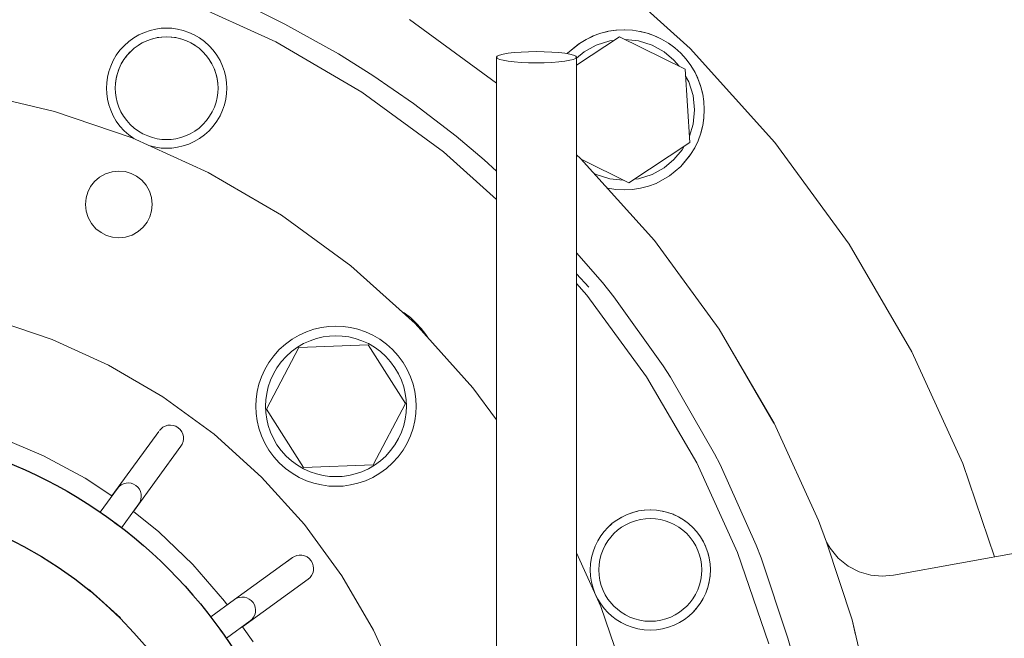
# Model space of a CAD drawing. Header units: millimetres. Extents: x -530 to 575, y -491 to 509.
# Tile 9 of 12: x 29 to 177, y -225 to -132. Entities that reach past the tile are written whole.
import ezdxf

# ---------------------------------------------------------------- set-up
doc = ezdxf.new("R2010")
doc.units = ezdxf.units.MM
doc.header["$MEASUREMENT"] = 0
doc.layers.add('MATERIAL 1', color=251, linetype='Continuous', true_color=0x505050)
doc.layers.add('MATERIAL 2', color=5, linetype='Continuous', true_color=0x0000ff)

msp = doc.modelspace()

# ---------------------------------------------------------------- linework, layer by layer
at = {"layer": 'MATERIAL 1', "color": 251, "linetype": 'Continuous', "lineweight": 0, "true_color": 0x505050}
for p, q in [((103.23, -137.15), (104.27, -137.08)), ((104.27, -137.08), (105.39, -137.03)), ((105.39, -137.03), (106.56, -137.01)), ((106.56, -137.01), (107.73, -137.03)), ((107.73, -137.03), (108.86, -137.08)), ((108.86, -137.08), (109.9, -137.15)), ((100.56, -137.85), (100.68, -137.68)), ((100.56, -159.42), (100.56, -137.85)), ((100.68, -138.01), (100.56, -137.85)), ((100.68, -137.68), (101.02, -137.53)), ((101.02, -138.17), (100.68, -138.01)), ((101.02, -137.53), (101.57, -137.38)), ((101.57, -138.31), (101.02, -138.17)), ((101.57, -137.38), (102.32, -137.26)), ((102.32, -138.44), (101.57, -138.31)), ((102.32, -137.26), (103.23, -137.15)), ((103.23, -138.54), (102.32, -138.44)), ((104.27, -138.62), (103.23, -138.54)), ((109.9, -138.54), (108.86, -138.62)), ((109.9, -137.15), (110.81, -137.26)), ((110.81, -138.44), (109.9, -138.54)), ((110.81, -137.26), (111.55, -137.38)), ((111.55, -138.31), (110.81, -138.44)), ((111.55, -137.38), (112.11, -137.53)), ((112.11, -138.17), (111.55, -138.31)), ((112.11, -137.53), (112.45, -137.68)), ((112.45, -138.01), (112.11, -138.17)), ((112.45, -137.68), (112.56, -137.85)), ((112.56, -137.85), (112.45, -138.01)), ((112.56, -137.85), (112.56, -159.42)), ((105.39, -138.67), (104.27, -138.62)), ((106.56, -138.68), (105.39, -138.67)), ((107.73, -138.67), (106.56, -138.68)), ((108.86, -138.62), (107.73, -138.67)), ((100.56, -177.25), (100.56, -159.42)), ((112.56, -159.42), (112.56, -177.25)), ((100.56, -191.91), (100.56, -177.25)), ((112.56, -177.25), (112.56, -191.91)), ((100.56, -203.96), (100.56, -191.91)), ((112.56, -191.91), (112.56, -203.96)), ((100.56, -213.96), (100.56, -203.96)), ((112.56, -203.96), (112.56, -213.96)), ((100.56, -222.48), (100.56, -213.96)), ((112.56, -213.96), (112.56, -222.48)), ((100.56, -230.07), (100.56, -222.48)), ((112.56, -222.48), (112.56, -230.07))]:
    msp.add_line(p, q, dxfattribs=at)
at = {"layer": 'MATERIAL 2', "color": 5, "linetype": 'Continuous', "lineweight": 0, "true_color": 0x0000ff}
for p, q in [((115.5, -123.87), (129.58, -136.56)), ((67.52, -135.56), (54.11, -129.46)), ((64.61, -130.77), (68.89, -132.9)), ((87.56, -132.22), (100.56, -141.71)), ((47.87, -134.12), (47.05, -134.49)), ((48.71, -133.83), (47.87, -134.12)), ((49.55, -133.63), (48.71, -133.83)), ((50.38, -133.52), (49.55, -133.63)), ((51.19, -133.48), (50.38, -133.52)), ((51.99, -133.52), (51.19, -133.48)), ((52.82, -133.63), (51.99, -133.52)), ((53.66, -133.83), (52.82, -133.63)), ((54.5, -134.12), (53.66, -133.83)), ((55.32, -134.49), (54.5, -134.12)), ((76.91, -137.35), (68.89, -132.9)), ((117.37, -133.96), (116.2, -134.25)), ((117.23, -133.99), (116.2, -134.25)), ((117.23, -133.99), (117.37, -133.96)), ((117.23, -133.99), (117.23, -133.99)), ((117.23, -133.99), (117.23, -133.99)), ((118.56, -133.79), (117.37, -133.96)), ((118.45, -133.8), (117.37, -133.96)), ((118.45, -133.8), (118.56, -133.79)), ((118.45, -133.8), (118.45, -133.8)), ((118.45, -133.8), (118.45, -133.8)), ((119.75, -133.73), (118.56, -133.79)), ((119.69, -133.73), (118.56, -133.79)), ((119.69, -133.73), (119.69, -133.73)), ((119.69, -133.73), (119.75, -133.73)), ((119.69, -133.73), (119.69, -133.73)), ((120.92, -133.8), (119.75, -133.73)), ((122.06, -133.97), (120.92, -133.8)), ((120.93, -133.8), (120.92, -133.8)), ((120.93, -133.8), (122.06, -133.97)), ((120.93, -133.8), (120.93, -133.8)), ((120.93, -133.8), (120.93, -133.8)), ((123.16, -134.24), (122.06, -133.97)), ((122.15, -133.99), (122.06, -133.97)), ((122.15, -133.99), (123.16, -134.24)), ((122.15, -133.99), (122.15, -133.99)), ((122.15, -133.99), (122.15, -133.99)), ((45.51, -135.5), (44.82, -136.12)), ((46.26, -134.95), (45.51, -135.5)), ((47.05, -134.49), (46.26, -134.95)), ((48.21, -135.38), (47.55, -135.7)), ((47.65, -135.64), (48.21, -135.38)), ((48.92, -135.13), (48.21, -135.38)), ((48.35, -135.33), (48.21, -135.38)), ((48.35, -135.33), (48.92, -135.13)), ((48.35, -135.33), (48.35, -135.33)), ((48.35, -135.33), (48.35, -135.33)), ((49.65, -134.94), (48.92, -135.13)), ((49.07, -135.08), (48.92, -135.13)), ((49.07, -135.08), (49.65, -134.94)), ((49.07, -135.08), (49.07, -135.08)), ((49.07, -135.08), (49.07, -135.08)), ((50.41, -134.82), (49.65, -134.94)), ((49.78, -134.91), (49.65, -134.94)), ((49.78, -134.91), (50.41, -134.82)), ((49.79, -134.91), (49.78, -134.91)), ((49.78, -134.91), (49.78, -134.91)), ((51.19, -134.78), (50.41, -134.82)), ((50.49, -134.82), (50.41, -134.82)), ((50.49, -134.82), (51.19, -134.78)), ((50.49, -134.82), (50.49, -134.82)), ((51.96, -134.82), (51.19, -134.78)), ((51.88, -134.82), (51.19, -134.78)), ((51.88, -134.82), (51.96, -134.82)), ((51.88, -134.82), (51.88, -134.82)), ((52.72, -134.94), (51.96, -134.82)), ((52.59, -134.91), (51.96, -134.82)), ((52.59, -134.91), (52.72, -134.94)), ((52.59, -134.91), (52.59, -134.91)), ((52.59, -134.91), (52.59, -134.91)), ((53.45, -135.13), (52.72, -134.94)), ((53.3, -135.08), (52.72, -134.94)), ((53.3, -135.08), (53.45, -135.13)), ((53.3, -135.08), (53.3, -135.08)), ((53.3, -135.08), (53.3, -135.08)), ((54.16, -135.38), (53.45, -135.13)), ((54.02, -135.33), (53.45, -135.13)), ((54.02, -135.33), (54.16, -135.38)), ((54.02, -135.33), (54.02, -135.33)), ((54.02, -135.33), (54.02, -135.33)), ((54.82, -135.7), (54.16, -135.38)), ((54.72, -135.64), (54.16, -135.38)), ((56.11, -134.95), (55.32, -134.49)), ((56.86, -135.5), (56.11, -134.95)), ((57.55, -136.12), (56.86, -135.5)), ((80.44, -143.1), (67.52, -135.56)), ((112.56, -139.06), (119, -134.78)), ((113.99, -135.17), (112.98, -135.78)), ((115.07, -134.66), (113.99, -135.17)), ((114.93, -134.72), (113.99, -135.17)), ((114.93, -134.72), (115.07, -134.66)), ((114.93, -134.72), (114.93, -134.72)), ((114.93, -134.72), (114.93, -134.72)), ((116.2, -134.25), (115.07, -134.66)), ((116.05, -134.3), (115.07, -134.66)), ((117.53, -135.4), (115.5, -136.05)), ((116.05, -134.3), (116.2, -134.25)), ((116.05, -134.3), (116.05, -134.3)), ((116.05, -134.3), (116.05, -134.3)), ((118.16, -135.34), (117.53, -135.4)), ((119, -134.78), (128.83, -139.66)), ((121.85, -135.4), (119.84, -135.2)), ((123.88, -136.05), (121.85, -135.4)), ((124.24, -134.63), (123.16, -134.24)), ((123.33, -134.3), (123.16, -134.24)), ((123.33, -134.3), (124.24, -134.63)), ((123.33, -134.3), (123.33, -134.3)), ((123.33, -134.3), (123.33, -134.3)), ((125.3, -135.12), (124.24, -134.63)), ((124.46, -134.72), (124.24, -134.63)), ((124.46, -134.72), (124.46, -134.72)), ((124.46, -134.72), (125.3, -135.12)), ((124.46, -134.72), (124.46, -134.72)), ((126.32, -135.73), (125.3, -135.12)), ((44.2, -136.81), (43.65, -137.56)), ((44.82, -136.12), (44.2, -136.81)), ((45.77, -137.02), (45.25, -137.58)), ((45.74, -137.04), (45.25, -137.58)), ((45.74, -137.04), (45.77, -137.02)), ((45.74, -137.04), (45.74, -137.04)), ((45.74, -137.04), (45.74, -137.04)), ((46.33, -136.51), (45.77, -137.02)), ((46.92, -136.07), (46.33, -136.51)), ((46.33, -136.51), (46.92, -136.07)), ((46.33, -136.51), (46.33, -136.51)), ((46.33, -136.51), (46.33, -136.51)), ((46.33, -136.51), (46.33, -136.51)), ((47.55, -135.7), (46.92, -136.07)), ((46.97, -136.04), (46.92, -136.07)), ((46.97, -136.04), (47.55, -135.7)), ((46.97, -136.04), (46.97, -136.04)), ((46.97, -136.04), (46.97, -136.04)), ((47.65, -135.64), (47.55, -135.7)), ((47.65, -135.64), (47.65, -135.64)), ((47.65, -135.64), (47.65, -135.64)), ((54.72, -135.64), (54.82, -135.7)), ((54.72, -135.64), (54.72, -135.64)), ((54.72, -135.64), (54.72, -135.64)), ((55.45, -136.07), (54.82, -135.7)), ((55.4, -136.04), (54.82, -135.7)), ((55.4, -136.04), (55.45, -136.07)), ((55.4, -136.04), (55.4, -136.04)), ((55.4, -136.04), (55.4, -136.04)), ((56.04, -136.51), (55.45, -136.07)), ((56.04, -136.51), (55.45, -136.07)), ((56.61, -137.02), (56.04, -136.51)), ((56.04, -136.51), (56.04, -136.51)), ((56.04, -136.51), (56.04, -136.51)), ((56.04, -136.51), (56.04, -136.51)), ((57.12, -137.58), (56.61, -137.02)), ((56.63, -137.04), (56.61, -137.02)), ((56.63, -137.04), (57.12, -137.58)), ((56.63, -137.04), (56.63, -137.04)), ((56.63, -137.04), (56.63, -137.04)), ((58.17, -136.81), (57.55, -136.12)), ((58.72, -137.56), (58.17, -136.81)), ((112.98, -135.78), (111.21, -137.25)), ((111.21, -137.25), (112.9, -135.84)), ((113.72, -137.04), (112.56, -138)), ((112.9, -135.84), (112.98, -135.78)), ((112.9, -135.84), (112.9, -135.84)), ((115.5, -136.05), (113.72, -137.04)), ((125.67, -137.04), (123.88, -136.05)), ((127.15, -138.27), (125.67, -137.04)), ((127.28, -136.44), (126.32, -135.73)), ((126.49, -135.84), (126.32, -135.73)), ((126.49, -135.84), (126.49, -135.84)), ((126.49, -135.84), (127.28, -136.44)), ((126.49, -135.84), (126.49, -135.84)), ((128.18, -137.25), (127.28, -136.44)), ((129.58, -136.56), (142.27, -150.64)), ((43.19, -138.35), (42.82, -139.17)), ((43.65, -137.56), (43.19, -138.35)), ((44.79, -138.2), (44.39, -138.86)), ((44.74, -138.27), (44.39, -138.86)), ((44.74, -138.27), (44.79, -138.2)), ((44.74, -138.27), (44.74, -138.27)), ((44.74, -138.27), (44.74, -138.27)), ((45.25, -137.58), (44.79, -138.2)), ((45.21, -137.63), (44.79, -138.2)), ((45.21, -137.63), (45.25, -137.58)), ((45.21, -137.63), (45.21, -137.63)), ((45.21, -137.63), (45.21, -137.63)), ((57.58, -138.2), (57.12, -137.58)), ((57.16, -137.63), (57.12, -137.58)), ((57.16, -137.63), (57.58, -138.2)), ((57.16, -137.63), (57.16, -137.63)), ((57.16, -137.63), (57.16, -137.63)), ((57.98, -138.86), (57.58, -138.2)), ((57.63, -138.27), (57.58, -138.2)), ((57.63, -138.27), (57.98, -138.86)), ((57.63, -138.27), (57.63, -138.27)), ((57.63, -138.27), (57.63, -138.27)), ((59.18, -138.35), (58.72, -137.56)), ((59.55, -139.17), (59.18, -138.35)), ((76.91, -137.35), (76.91, -137.35)), ((76.91, -137.35), (76.91, -137.35)), ((76.91, -137.35), (76.91, -137.35)), ((76.91, -137.35), (76.91, -137.35)), ((76.91, -137.35), (82.08, -140.59)), ((111.21, -137.25), (111.15, -137.32)), ((127.94, -139.21), (127.15, -138.27)), ((128.98, -138.14), (128.18, -137.25)), ((128.18, -137.25), (128.18, -137.25)), ((128.18, -137.25), (128.18, -137.25)), ((129.69, -139.1), (128.98, -138.14)), ((129.58, -138.93), (128.98, -138.14)), ((42.53, -140.01), (42.34, -140.85)), ((42.82, -139.17), (42.53, -140.01)), ((44.06, -139.56), (43.81, -140.28)), ((44.03, -139.65), (43.81, -140.28)), ((44.03, -139.65), (44.06, -139.56)), ((44.03, -139.65), (44.03, -139.65)), ((44.03, -139.65), (44.03, -139.65)), ((44.39, -138.86), (44.06, -139.56)), ((44.35, -138.95), (44.06, -139.56)), ((44.35, -138.95), (44.39, -138.86)), ((44.35, -138.95), (44.35, -138.95)), ((44.35, -138.95), (44.35, -138.95)), ((58.31, -139.56), (57.98, -138.86)), ((58.03, -138.95), (57.98, -138.86)), ((58.03, -138.95), (58.31, -139.56)), ((58.03, -138.95), (58.03, -138.95)), ((58.03, -138.95), (58.03, -138.95)), ((58.56, -140.28), (58.31, -139.56)), ((58.34, -139.65), (58.31, -139.56)), ((58.34, -139.65), (58.56, -140.28)), ((58.35, -139.65), (58.34, -139.65)), ((58.34, -139.65), (58.34, -139.65)), ((59.84, -140.01), (59.55, -139.17)), ((60.04, -140.85), (59.84, -140.01)), ((128.83, -139.66), (129.52, -150.6)), ((129.58, -138.93), (129.58, -138.93)), ((129.58, -138.93), (129.69, -139.1)), ((129.58, -138.93), (129.58, -138.93)), ((130.3, -140.12), (129.69, -139.1)), ((42.34, -140.85), (42.22, -141.68)), ((43.63, -141.02), (43.52, -141.76)), ((43.61, -141.08), (43.52, -141.75)), ((43.61, -141.08), (43.63, -141.02)), ((43.61, -141.08), (43.61, -141.08)), ((43.61, -141.08), (43.61, -141.09)), ((43.81, -140.28), (43.63, -141.02)), ((43.78, -140.37), (43.63, -141.02)), ((43.78, -140.37), (43.81, -140.28)), ((43.78, -140.37), (43.78, -140.37)), ((43.78, -140.37), (43.78, -140.37)), ((58.74, -141.02), (58.56, -140.28)), ((58.59, -140.37), (58.56, -140.28)), ((58.59, -140.37), (58.74, -141.02)), ((58.59, -140.37), (58.59, -140.37)), ((58.59, -140.37), (58.59, -140.37)), ((58.85, -141.76), (58.74, -141.02)), ((58.76, -141.08), (58.74, -141.02)), ((58.76, -141.08), (58.85, -141.75)), ((58.76, -141.09), (58.76, -141.08)), ((58.76, -141.08), (58.76, -141.08)), ((60.15, -141.68), (60.04, -140.85)), ((88.17, -144.79), (82.08, -140.59)), ((129.37, -141.54), (128.89, -140.67)), ((130.79, -141.18), (130.3, -140.12)), ((130.7, -140.96), (130.3, -140.12)), ((130.7, -140.96), (130.79, -141.18)), ((130.7, -140.96), (130.7, -140.96)), ((130.7, -140.96), (130.7, -140.96)), ((131.18, -142.26), (130.79, -141.18)), ((131.12, -142.09), (130.79, -141.18)), ((42.22, -141.68), (42.19, -142.48)), ((42.19, -142.48), (42.22, -143.29)), ((43.52, -141.76), (43.49, -142.48)), ((43.49, -142.48), (43.52, -141.79)), ((43.49, -142.48), (43.52, -143.18)), ((43.52, -141.79), (43.52, -141.76)), ((43.52, -141.79), (43.52, -141.79)), ((58.89, -142.48), (58.85, -141.76)), ((58.85, -141.79), (58.85, -141.76)), ((58.85, -141.79), (58.89, -142.48)), ((58.85, -141.79), (58.85, -141.79)), ((58.85, -143.18), (58.89, -142.48)), ((60.19, -142.48), (60.15, -141.68)), ((60.15, -143.29), (60.19, -142.48)), ((130.02, -143.57), (129.37, -141.54)), ((131.12, -142.09), (131.18, -142.26)), ((131.12, -142.09), (131.12, -142.09)), ((131.12, -142.09), (131.12, -142.09)), ((131.45, -143.36), (131.18, -142.26)), ((131.43, -143.27), (131.18, -142.26)), ((22.75, -143.23), (34.39, -145.96)), ((42.22, -143.29), (42.34, -144.12)), ((42.34, -144.12), (42.53, -144.96)), ((43.52, -143.18), (43.61, -143.89)), ((43.61, -143.89), (43.78, -144.6)), ((58.59, -144.6), (58.76, -143.89)), ((58.76, -143.89), (58.85, -143.18)), ((59.84, -144.96), (60.04, -144.12)), ((60.04, -144.12), (60.15, -143.29)), ((92.65, -152.01), (80.44, -143.1)), ((130.24, -145.73), (130.02, -143.57)), ((131.43, -143.27), (131.45, -143.36)), ((131.43, -143.27), (131.43, -143.27)), ((131.43, -143.27), (131.43, -143.27)), ((131.63, -144.5), (131.45, -143.36)), ((131.62, -144.49), (131.45, -143.36)), ((42.53, -144.96), (42.82, -145.8)), ((42.82, -145.8), (43.19, -146.62)), ((43.78, -144.6), (44.03, -145.32)), ((44.03, -145.32), (44.35, -146.02)), ((58.03, -146.02), (58.34, -145.32)), ((58.34, -145.32), (58.59, -144.6)), ((59.18, -146.62), (59.55, -145.8)), ((59.55, -145.8), (59.84, -144.96)), ((88.17, -144.79), (88.17, -144.79)), ((88.17, -144.79), (88.17, -144.79)), ((88.17, -144.79), (94.54, -149.69)), ((130.02, -147.89), (130.24, -145.73)), ((131.62, -144.49), (131.62, -144.49)), ((131.62, -144.49), (131.63, -144.5)), ((131.62, -144.49), (131.62, -144.49)), ((131.69, -145.67), (131.63, -144.5)), ((131.64, -146.86), (131.69, -145.67)), ((131.69, -145.73), (131.64, -146.86)), ((131.69, -145.73), (131.69, -145.67)), ((131.69, -145.73), (131.69, -145.73)), ((131.69, -145.73), (131.69, -145.73)), ((34.39, -145.96), (46.01, -149.92)), ((43.19, -146.62), (43.65, -147.41)), ((43.65, -147.41), (44.2, -148.16)), ((44.35, -146.02), (44.74, -146.7)), ((44.74, -146.7), (45.21, -147.34)), ((45.21, -147.34), (45.74, -147.93)), ((56.63, -147.93), (57.16, -147.34)), ((57.16, -147.34), (57.63, -146.7)), ((57.63, -146.7), (58.03, -146.02)), ((58.17, -148.16), (58.72, -147.41)), ((58.72, -147.41), (59.18, -146.62)), ((131.46, -148.05), (131.64, -146.86)), ((131.62, -146.97), (131.46, -148.05)), ((131.62, -146.97), (131.64, -146.86)), ((131.62, -146.97), (131.62, -146.97)), ((131.62, -146.97), (131.62, -146.97)), ((44.2, -148.16), (44.82, -148.85)), ((44.82, -148.85), (45.51, -149.47)), ((45.74, -147.93), (46.33, -148.46)), ((46.33, -148.46), (46.97, -148.93)), ((55.4, -148.93), (56.04, -148.46)), ((56.04, -148.46), (56.63, -147.93)), ((56.86, -149.47), (57.55, -148.85)), ((57.55, -148.85), (58.17, -148.16)), ((129.46, -149.65), (130.02, -147.89)), ((131.17, -149.22), (131.46, -148.05)), ((131.43, -148.19), (131.17, -149.22)), ((131.43, -148.19), (131.46, -148.05)), ((131.43, -148.19), (131.43, -148.19)), ((131.43, -148.19), (131.43, -148.19)), ((45.51, -149.47), (46.26, -150.02)), ((46.01, -149.92), (57.41, -155.1)), ((46.26, -150.02), (46.34, -150.07)), ((46.97, -148.93), (47.65, -149.32)), ((47.65, -149.32), (48.35, -149.64)), ((48.35, -149.64), (49.07, -149.89)), ((49.07, -149.89), (49.78, -150.06)), ((49.78, -150.06), (50.49, -150.15)), ((50.49, -150.15), (51.19, -150.18)), ((51.19, -150.18), (51.88, -150.15)), ((51.88, -150.15), (52.59, -150.06)), ((52.59, -150.06), (53.3, -149.89)), ((53.3, -149.89), (54.02, -149.64)), ((54.02, -149.64), (54.72, -149.32)), ((54.72, -149.32), (55.4, -148.93)), ((55.32, -150.48), (56.11, -150.02)), ((56.11, -150.02), (56.86, -149.47)), ((98.72, -153.2), (94.54, -149.69)), ((130.25, -151.43), (130.76, -150.35)), ((130.7, -150.49), (130.76, -150.35)), ((130.76, -150.35), (131.17, -149.22)), ((131.12, -149.37), (130.76, -150.35)), ((131.12, -149.37), (131.17, -149.22)), ((131.12, -149.37), (131.12, -149.37)), ((131.12, -149.37), (131.12, -149.37)), ((48.66, -151.12), (48.71, -151.14)), ((48.71, -151.14), (49.55, -151.33)), ((49.55, -151.33), (50.38, -151.45)), ((50.38, -151.45), (51.19, -151.48)), ((51.19, -151.48), (51.99, -151.45)), ((51.99, -151.45), (52.82, -151.33)), ((52.82, -151.33), (53.66, -151.14)), ((53.66, -151.14), (54.5, -150.85)), ((54.5, -150.85), (55.32, -150.48)), ((129.52, -150.6), (120.38, -156.68)), ((127.15, -153.19), (128.38, -151.71)), ((128.38, -151.71), (128.69, -151.16)), ((129.64, -152.44), (130.25, -151.43)), ((130.7, -150.49), (130.25, -151.43)), ((130.7, -150.49), (130.7, -150.49)), ((130.7, -150.49), (130.7, -150.49)), ((142.27, -150.64), (153.38, -165.86)), ((100.56, -159.14), (92.65, -152.01)), ((98.72, -153.2), (98.72, -153.2)), ((98.72, -153.2), (98.72, -153.2)), ((98.72, -153.2), (100.56, -154.93)), ((113.13, -153), (112.56, -152.48)), ((113.14, -153), (113.14, -153)), ((113.14, -153), (113.14, -153)), ((113.15, -153.01), (124.22, -165.29)), ((120.38, -156.68), (113.27, -153.14)), ((125.67, -154.42), (127.15, -153.19)), ((128.18, -154.21), (129.64, -152.44)), ((128.18, -154.21), (129.58, -152.53)), ((129.58, -152.53), (129.64, -152.44)), ((129.58, -152.53), (129.58, -152.53)), ((123.88, -155.41), (125.67, -154.42)), ((126.49, -155.61), (128.18, -154.21)), ((41.15, -155.8), (40.39, -156.46)), ((42.05, -155.3), (41.15, -155.8)), ((43.03, -154.99), (42.05, -155.3)), ((44.04, -154.89), (43.03, -154.99)), ((45, -154.98), (44.04, -154.89)), ((45.88, -155.24), (45, -154.98)), ((46.69, -155.65), (45.88, -155.24)), ((47.46, -156.24), (46.69, -155.65)), ((48.12, -157), (47.46, -156.24)), ((57.41, -155.1), (68.4, -161.51)), ((115.11, -155.19), (115.5, -155.41)), ((115.5, -155.41), (117.53, -156.05)), ((117.53, -156.05), (119.55, -156.26)), ((121.22, -156.12), (121.85, -156.05)), ((121.85, -156.05), (123.88, -155.41)), ((124.46, -156.74), (126.49, -155.61)), ((39.8, -157.23), (39.39, -158.05)), ((40.39, -156.46), (39.8, -157.23)), ((48.62, -157.9), (48.12, -157)), ((117.14, -157.45), (117.23, -157.47)), ((117.23, -157.47), (118.45, -157.66)), ((118.45, -157.66), (119.69, -157.72)), ((119.69, -157.72), (120.93, -157.66)), ((120.93, -157.66), (122.15, -157.47)), ((122.15, -157.47), (123.33, -157.16)), ((123.33, -157.16), (124.46, -156.74)), ((39.13, -158.92), (39.04, -159.89)), ((39.39, -158.05), (39.13, -158.92)), ((48.93, -158.88), (48.62, -157.9)), ((49.04, -159.89), (48.93, -158.88)), ((39.04, -159.89), (39.14, -160.89)), ((48.94, -160.85), (49.04, -159.89)), ((39.14, -160.89), (39.45, -161.87)), ((39.45, -161.87), (39.95, -162.77)), ((48.27, -162.54), (48.68, -161.73)), ((48.68, -161.73), (48.94, -160.85)), ((68.4, -161.51), (78.79, -169.09)), ((39.95, -162.77), (40.61, -163.53)), ((40.61, -163.53), (41.38, -164.12)), ((46.92, -163.97), (47.68, -163.31)), ((47.68, -163.31), (48.27, -162.54)), ((41.38, -164.12), (42.19, -164.54)), ((42.19, -164.54), (43.07, -164.79)), ((43.07, -164.79), (44.04, -164.89)), ((44.04, -164.89), (45.04, -164.79)), ((45.04, -164.79), (46.02, -164.48)), ((46.02, -164.48), (46.92, -163.97)), ((124.22, -165.29), (130.01, -173.22)), ((124.22, -165.29), (124.33, -165.45)), ((124.22, -165.29), (133.92, -178.58)), ((153.38, -165.86), (162.78, -181.97)), ((112.56, -167.16), (116.45, -171.59)), ((78.79, -169.09), (88.39, -177.75)), ((112.56, -170.27), (114.38, -172.27)), ((114.12, -173.48), (112.56, -171.75)), ((118.16, -173.73), (116.45, -171.59)), ((123.04, -185.7), (114.12, -173.48)), ((118.16, -173.73), (118.16, -173.73)), ((118.16, -173.73), (118.16, -173.73)), ((118.16, -173.73), (125.55, -184.06)), ((86.3, -175.87), (86.75, -176.14)), ((86.75, -176.14), (87.68, -176.85)), ((87.68, -176.85), (88.52, -177.62)), ((25.45, -177.21), (34.05, -180.13)), ((74.36, -178.33), (73.24, -178.59)), ((75.46, -178.17), (74.36, -178.33)), ((76.54, -178.12), (75.46, -178.17)), ((77.62, -178.17), (76.54, -178.12)), ((78.73, -178.33), (77.62, -178.17)), ((79.84, -178.59), (78.73, -178.33)), ((88.39, -177.75), (97.04, -187.35)), ((88.52, -177.62), (89.29, -178.46)), ((71.03, -179.47), (69.98, -180.08)), ((72.12, -178.97), (71.03, -179.47)), ((73.24, -178.59), (72.12, -178.97)), ((74.62, -179.75), (73.64, -179.98)), ((75.59, -179.62), (74.62, -179.75)), ((76.54, -179.57), (75.59, -179.62)), ((77.49, -179.62), (76.54, -179.57)), ((78.46, -179.75), (77.49, -179.62)), ((79.44, -179.98), (78.46, -179.75)), ((80.96, -178.97), (79.84, -178.59)), ((82.05, -179.47), (80.96, -178.97)), ((83.11, -180.08), (82.05, -179.47)), ((89.29, -178.46), (90, -179.4)), ((90, -179.4), (90.28, -179.85)), ((133.92, -178.58), (142.12, -192.65)), ((34.05, -180.13), (42.49, -183.97)), ((68.98, -180.81), (68.06, -181.64)), ((69.98, -180.08), (68.98, -180.81)), ((70.77, -181.29), (69.89, -181.93)), ((71.7, -180.75), (70.77, -181.29)), ((70.99, -181.34), (81.38, -180.93)), ((72.66, -180.32), (71.7, -180.75)), ((73.64, -179.98), (72.66, -180.32)), ((80.43, -180.32), (79.44, -179.98)), ((81.39, -180.75), (80.43, -180.32)), ((81.38, -180.93), (86.93, -189.71)), ((82.31, -181.29), (81.39, -180.75)), ((83.19, -181.93), (82.31, -181.29)), ((84.11, -180.81), (83.11, -180.08)), ((85.03, -181.64), (84.11, -180.81)), ((135.03, -180.49), (142.13, -192.65)), ((66.16, -190.54), (70.99, -181.34)), ((67.23, -182.56), (66.5, -183.56)), ((68.06, -181.64), (67.23, -182.56)), ((69.08, -182.66), (68.35, -183.48)), ((69.89, -181.93), (69.08, -182.66)), ((84, -182.66), (83.19, -181.93)), ((84.73, -183.48), (84, -182.66)), ((85.86, -182.56), (85.03, -181.64)), ((86.59, -183.56), (85.86, -182.56)), ((162.78, -181.97), (170.38, -198.69)), ((42.49, -183.97), (50.62, -188.72)), ((66.5, -183.56), (65.88, -184.61)), ((68.35, -183.48), (67.71, -184.35)), ((85.37, -184.35), (84.73, -183.48)), ((87.2, -184.61), (86.59, -183.56)), ((126.65, -185.76), (125.55, -184.06)), ((65.38, -185.71), (65, -186.82)), ((65.88, -184.61), (65.38, -185.71)), ((67.17, -185.28), (66.73, -186.24)), ((67.71, -184.35), (67.17, -185.28)), ((85.91, -185.28), (85.37, -184.35)), ((86.35, -186.24), (85.91, -185.28)), ((87.7, -185.71), (87.2, -184.61)), ((88.08, -186.82), (87.7, -185.71)), ((130.58, -198.62), (123.04, -185.7)), ((65, -186.82), (64.74, -187.94)), ((66.73, -186.24), (66.4, -187.22)), ((86.68, -187.22), (86.35, -186.24)), ((88.34, -187.94), (88.08, -186.82)), ((126.65, -185.76), (126.65, -185.76)), ((126.65, -185.76), (126.65, -185.76)), ((126.65, -185.76), (133.24, -197.25)), ((64.74, -187.94), (64.59, -189.05)), ((66.17, -188.2), (66.03, -189.18)), ((66.4, -187.22), (66.17, -188.2)), ((86.92, -188.2), (86.68, -187.22)), ((87.05, -189.18), (86.92, -188.2)), ((88.49, -189.05), (88.34, -187.94)), ((97.04, -187.35), (100.56, -192.17)), ((50.62, -188.72), (58.3, -194.33)), ((64.59, -189.05), (64.54, -190.12)), ((64.54, -190.12), (64.59, -191.2)), ((66.03, -189.18), (65.99, -190.12)), ((65.99, -190.12), (66.03, -191.07)), ((86.93, -189.71), (82.09, -198.91)), ((87.09, -190.12), (87.05, -189.18)), ((87.05, -191.07), (87.09, -190.12)), ((88.54, -190.12), (88.49, -189.05)), ((88.49, -191.2), (88.54, -190.12)), ((64.59, -191.2), (64.74, -192.31)), ((66.03, -191.07), (66.17, -192.04)), ((71.7, -199.32), (66.16, -190.54)), ((86.92, -192.04), (87.05, -191.07)), ((88.34, -192.31), (88.49, -191.2)), ((50.97, -193.09), (50.64, -193.26)), ((51.35, -192.98), (50.97, -193.09)), ((51.75, -192.95), (51.35, -192.98)), ((52.16, -193), (51.75, -192.95)), ((52.56, -193.13), (52.16, -193)), ((64.74, -192.31), (65, -193.43)), ((66.17, -192.04), (66.4, -193.03)), ((66.4, -193.03), (66.73, -194.01)), ((86.35, -194.01), (86.68, -193.03)), ((86.68, -193.03), (86.92, -192.04)), ((88.08, -193.43), (88.34, -192.31)), ((142.12, -192.65), (142.03, -192.49)), ((142.12, -192.65), (142.12, -192.65)), ((142.13, -192.65), (148.77, -207.24)), ((50, -193.91), (43, -203.55)), ((50.36, -193.49), (50.11, -193.77)), ((50.11, -193.77), (50.11, -193.77)), ((50.64, -193.26), (50.36, -193.49)), ((52.92, -193.34), (52.56, -193.13)), ((53.22, -193.63), (52.92, -193.34)), ((53.46, -193.96), (53.22, -193.63)), ((53.62, -194.32), (53.46, -193.96)), ((53.71, -194.68), (53.62, -194.32)), ((58.3, -194.33), (65.41, -200.73)), ((65, -193.43), (65.38, -194.54)), ((65.38, -194.54), (65.88, -195.64)), ((66.73, -194.01), (67.17, -194.97)), ((85.91, -194.97), (86.35, -194.01)), ((87.2, -195.64), (87.7, -194.54)), ((87.7, -194.54), (88.08, -193.43)), ((26.03, -194.73), (32.74, -197.55)), ((53.34, -196.12), (53.54, -195.78)), ((53.54, -195.78), (53.67, -195.42)), ((53.67, -195.42), (53.72, -195.05)), ((53.72, -195.05), (53.71, -194.68)), ((65.88, -195.64), (66.5, -196.69)), ((67.17, -194.97), (67.71, -195.9)), ((67.71, -195.9), (68.35, -196.77)), ((84.73, -196.77), (85.37, -195.9)), ((85.37, -195.9), (85.91, -194.97)), ((86.59, -196.69), (87.2, -195.64)), ((46.24, -205.9), (53.34, -196.12)), ((53.34, -196.12), (53.34, -196.12)), ((66.5, -196.69), (67.23, -197.69)), ((68.35, -196.77), (69.08, -197.58)), ((84, -197.58), (84.73, -196.77)), ((85.86, -197.69), (86.59, -196.69)), ((134.05, -198.84), (133.24, -197.25)), ((32.74, -197.55), (38.97, -200.89)), ((67.23, -197.69), (68.06, -198.61)), ((68.06, -198.61), (68.98, -199.44)), ((69.08, -197.58), (69.89, -198.32)), ((69.89, -198.32), (70.77, -198.95)), ((70.77, -198.95), (71.7, -199.5)), ((82.09, -198.91), (71.7, -199.32)), ((81.39, -199.5), (82.31, -198.95)), ((82.31, -198.95), (83.19, -198.32)), ((83.19, -198.32), (84, -197.58)), ((84.11, -199.44), (85.03, -198.61)), ((85.03, -198.61), (85.86, -197.69)), ((136.68, -212.03), (130.58, -198.62)), ((134.05, -198.84), (134.05, -198.84)), ((134.05, -198.84), (134.05, -198.84)), ((134.05, -198.84), (139.46, -210.93)), ((170.38, -198.69), (175.14, -212.67)), ((68.98, -199.44), (69.98, -200.17)), ((69.98, -200.17), (71.03, -200.78)), ((71.7, -199.5), (72.66, -199.93)), ((72.66, -199.93), (73.64, -200.27)), ((73.64, -200.27), (74.62, -200.5)), ((78.46, -200.5), (79.44, -200.27)), ((79.44, -200.27), (80.43, -199.93)), ((80.43, -199.93), (81.39, -199.5)), ((82.05, -200.78), (83.11, -200.17)), ((83.11, -200.17), (84.11, -199.44)), ((38.97, -200.89), (43, -203.55)), ((44.08, -202.13), (44.39, -201.9)), ((44.39, -201.9), (44.74, -201.73)), ((44.74, -201.73), (45.11, -201.63)), ((45.11, -201.63), (45.5, -201.61)), ((45.5, -201.61), (45.89, -201.66)), ((45.89, -201.66), (46.25, -201.79)), ((46.25, -201.79), (46.59, -201.99)), ((65.41, -200.73), (71.81, -207.84)), ((71.03, -200.78), (72.12, -201.28)), ((72.12, -201.28), (73.24, -201.66)), ((73.24, -201.66), (74.36, -201.92)), ((74.36, -201.92), (75.46, -202.08)), ((74.62, -200.5), (75.59, -200.63)), ((75.59, -200.63), (76.54, -200.67)), ((76.54, -200.67), (77.49, -200.63)), ((77.49, -200.63), (78.46, -200.5)), ((77.62, -202.08), (78.73, -201.92)), ((78.73, -201.92), (79.84, -201.66)), ((79.84, -201.66), (80.96, -201.28)), ((80.96, -201.28), (82.05, -200.78)), ((41.23, -205.99), (43.82, -202.43)), ((43.82, -202.43), (44.08, -202.13)), ((43.82, -202.43), (43.82, -202.43)), ((46.59, -201.99), (46.88, -202.24)), ((46.88, -202.24), (47.11, -202.55)), ((47.11, -202.55), (47.28, -202.9)), ((47.28, -202.9), (47.38, -203.28)), ((47.38, -203.28), (47.4, -203.67)), ((75.46, -202.08), (76.54, -202.12)), ((76.54, -202.12), (77.62, -202.08)), ((47.03, -204.76), (44.44, -208.32)), ((47.22, -204.42), (47.03, -204.76)), ((47.35, -204.05), (47.22, -204.42)), ((47.4, -203.67), (47.35, -204.05)), ((42.37, -206.82), (41.23, -205.99)), ((46.24, -205.9), (50.02, -208.92)), ((120.14, -206.34), (119.33, -206.72)), ((119.33, -206.72), (120.03, -206.38)), ((120.14, -206.34), (120.03, -206.38)), ((120.03, -206.38), (120.03, -206.38)), ((120.03, -206.38), (120.03, -206.38)), ((120.99, -206.03), (120.14, -206.34)), ((120.14, -206.34), (120.88, -206.07)), ((120.99, -206.03), (120.88, -206.07)), ((120.88, -206.07), (120.88, -206.07)), ((120.88, -206.07), (120.88, -206.07)), ((121.86, -205.81), (120.99, -206.03)), ((120.99, -206.03), (121.76, -205.83)), ((121.86, -205.81), (121.76, -205.83)), ((121.76, -205.83), (121.76, -205.83)), ((121.76, -205.83), (121.76, -205.83)), ((122.75, -205.68), (121.86, -205.81)), ((121.86, -205.81), (122.68, -205.69)), ((122.75, -205.68), (122.68, -205.69)), ((122.68, -205.69), (122.68, -205.69)), ((122.68, -205.69), (122.68, -205.69)), ((123.65, -205.64), (122.75, -205.68)), ((122.75, -205.68), (123.61, -205.64)), ((123.61, -205.64), (123.6, -205.64)), ((123.65, -205.64), (123.61, -205.64)), ((123.61, -205.64), (123.61, -205.64)), ((124.53, -205.69), (123.65, -205.64)), ((125.38, -205.82), (124.53, -205.69)), ((124.53, -205.69), (124.54, -205.69)), ((124.54, -205.69), (124.54, -205.69)), ((125.38, -205.82), (124.54, -205.69)), ((124.54, -205.69), (124.54, -205.69)), ((126.21, -206.03), (125.38, -205.82)), ((125.38, -205.82), (125.45, -205.83)), ((125.45, -205.83), (125.45, -205.83)), ((126.21, -206.03), (125.45, -205.83)), ((125.45, -205.83), (125.45, -205.83)), ((127.02, -206.31), (126.21, -206.03)), ((126.21, -206.03), (126.34, -206.07)), ((126.34, -206.07), (126.34, -206.07)), ((127.02, -206.31), (126.34, -206.07)), ((126.34, -206.07), (126.34, -206.07)), ((127.81, -206.69), (127.02, -206.31)), ((127.02, -206.31), (127.18, -206.38)), ((127.18, -206.38), (127.18, -206.38)), ((127.81, -206.69), (127.18, -206.38)), ((127.18, -206.38), (127.18, -206.38)), ((44.44, -208.32), (43.4, -207.57)), ((71.81, -207.84), (77.42, -215.52)), ((117.87, -207.7), (117.24, -208.28)), ((117.24, -208.28), (117.84, -207.73)), ((117.87, -207.7), (117.84, -207.73)), ((117.84, -207.73), (117.84, -207.73)), ((118.57, -207.18), (117.87, -207.7)), ((117.87, -207.7), (118.51, -207.23)), ((118.51, -207.23), (118.5, -207.23)), ((118.57, -207.18), (118.51, -207.23)), ((118.51, -207.23), (118.51, -207.23)), ((119.33, -206.72), (118.57, -207.18)), ((118.57, -207.18), (119.24, -206.77)), ((119.33, -206.72), (119.24, -206.77)), ((119.24, -206.77), (119.24, -206.77)), ((119.24, -206.77), (119.24, -206.77)), ((120.64, -207.54), (119.95, -207.87)), ((121.37, -207.28), (120.64, -207.54)), ((122.12, -207.09), (121.37, -207.28)), ((122.88, -206.98), (122.12, -207.09)), ((123.64, -206.94), (122.88, -206.98)), ((124.39, -206.98), (123.64, -206.94)), ((125.13, -207.09), (124.39, -206.98)), ((125.83, -207.27), (125.13, -207.09)), ((126.52, -207.52), (125.83, -207.27)), ((127.2, -207.84), (126.52, -207.52)), ((127.86, -208.22), (127.2, -207.84)), ((128.58, -207.14), (127.81, -206.69)), ((127.81, -206.69), (127.97, -206.77)), ((127.97, -206.77), (127.97, -206.77)), ((128.58, -207.14), (127.97, -206.77)), ((127.97, -206.77), (127.97, -206.77)), ((129.3, -207.67), (128.58, -207.14)), ((128.58, -207.14), (128.71, -207.23)), ((128.71, -207.23), (128.71, -207.23)), ((129.3, -207.67), (128.71, -207.23)), ((128.71, -207.23), (128.71, -207.23)), ((129.97, -208.28), (129.3, -207.67)), ((129.3, -207.67), (129.37, -207.73)), ((129.37, -207.73), (129.37, -207.73)), ((129.97, -208.28), (129.37, -207.73)), ((150.01, -210.48), (148.77, -207.24)), ((44.44, -208.32), (44.44, -208.32)), ((50.02, -208.92), (55.11, -213.81)), ((116.7, -208.88), (116.19, -209.54)), ((117.24, -208.28), (116.7, -208.88)), ((118.16, -209.2), (117.26, -210.28)), ((118.7, -208.71), (118.16, -209.2)), ((119.3, -208.26), (118.7, -208.71)), ((119.95, -207.87), (119.3, -208.26)), ((128.48, -208.68), (127.86, -208.22)), ((129.05, -209.2), (128.48, -208.68)), ((129.57, -209.77), (129.05, -209.2)), ((130.58, -208.95), (129.97, -208.28)), ((130.52, -208.88), (129.97, -208.28)), ((130.58, -208.95), (130.52, -208.88)), ((130.52, -208.88), (130.52, -208.88)), ((131.11, -209.67), (130.58, -208.95)), ((130.58, -208.95), (131.02, -209.54)), ((115.74, -210.28), (115.35, -211.07)), ((116.19, -209.54), (115.74, -210.28)), ((117.26, -210.28), (116.87, -210.91)), ((130.03, -210.39), (129.57, -209.77)), ((130.41, -211.04), (130.03, -210.39)), ((131.02, -209.54), (131.02, -209.54)), ((131.11, -209.67), (131.02, -209.54)), ((131.02, -209.54), (131.02, -209.54)), ((131.56, -210.44), (131.11, -209.67)), ((131.11, -209.67), (131.48, -210.28)), ((131.48, -210.28), (131.48, -210.28)), ((131.56, -210.44), (131.48, -210.28)), ((131.48, -210.28), (131.48, -210.28)), ((131.93, -211.23), (131.56, -210.44)), ((131.56, -210.44), (131.87, -211.07)), ((150.01, -210.48), (150.53, -211.38)), ((150.01, -210.48), (150.01, -210.48)), ((150.01, -210.48), (153.82, -222.11)), ((112.56, -212.08), (116.22, -220.13)), ((115.03, -211.91), (114.8, -212.8)), ((115.35, -211.07), (115.03, -211.91)), ((116.54, -211.58), (116.27, -212.31)), ((116.87, -210.91), (116.54, -211.58)), ((130.73, -211.72), (130.41, -211.04)), ((130.98, -212.42), (130.73, -211.72)), ((131.87, -211.07), (131.87, -211.07)), ((131.93, -211.23), (131.87, -211.07)), ((131.87, -211.07), (131.87, -211.07)), ((132.22, -212.04), (131.93, -211.23)), ((131.93, -211.23), (132.18, -211.91)), ((132.18, -211.91), (132.18, -211.91)), ((132.22, -212.04), (132.18, -211.91)), ((132.18, -211.91), (132.18, -211.91)), ((132.43, -212.87), (132.22, -212.04)), ((132.22, -212.04), (132.41, -212.8)), ((141.33, -225.69), (136.68, -212.03)), ((140.2, -212.81), (139.46, -210.93)), ((150.53, -211.38), (151.74, -212.87)), ((160, -215.45), (184.09, -211.04)), ((70.02, -212.8), (61.36, -219.08)), ((70.02, -212.8), (69.24, -213.36)), ((70.34, -212.61), (70.02, -212.8)), ((70.68, -212.48), (70.34, -212.61)), ((71.05, -212.42), (70.68, -212.48)), ((71.44, -212.43), (71.05, -212.42)), ((71.83, -212.52), (71.44, -212.43)), ((72.21, -212.69), (71.83, -212.52)), ((72.55, -212.94), (72.21, -212.69)), ((72.82, -213.26), (72.55, -212.94)), ((73.03, -213.62), (72.82, -213.26)), ((73.15, -214.01), (73.03, -213.62)), ((114.65, -213.71), (114.61, -214.64)), ((114.8, -212.8), (114.65, -213.71)), ((116.07, -213.07), (115.95, -213.85)), ((116.27, -212.31), (116.07, -213.07)), ((131.15, -213.12), (130.98, -212.42)), ((131.27, -213.85), (131.15, -213.12)), ((132.41, -212.8), (132.41, -212.8)), ((132.43, -212.87), (132.41, -212.8)), ((132.41, -212.8), (132.41, -212.8)), ((132.56, -213.72), (132.43, -212.87)), ((132.43, -212.87), (132.56, -213.71)), ((132.56, -213.71), (132.56, -213.71)), ((132.56, -213.72), (132.56, -213.71)), ((132.56, -213.71), (132.56, -213.71)), ((132.61, -214.6), (132.56, -213.72)), ((140.2, -212.81), (140.2, -212.81)), ((140.2, -212.81), (140.2, -212.81)), ((140.2, -212.81), (144.21, -224.86)), ((151.74, -212.87), (153.23, -214.08)), ((55.11, -213.81), (59.87, -219.32)), ((72.9, -215.46), (73.06, -215.13)), ((73.06, -215.13), (73.16, -214.78)), ((73.19, -214.4), (73.15, -214.01)), ((73.16, -214.78), (73.19, -214.4)), ((114.61, -214.64), (114.65, -215.57)), ((115.95, -213.85), (115.91, -214.64)), ((115.91, -214.64), (115.95, -215.44)), ((131.31, -214.61), (131.27, -213.85)), ((131.27, -215.37), (131.31, -214.61)), ((132.57, -215.49), (132.61, -214.6)), ((132.57, -215.49), (132.61, -214.64)), ((132.61, -214.6), (132.61, -214.64)), ((132.61, -214.64), (132.61, -214.64)), ((132.61, -214.64), (132.61, -214.64)), ((153.23, -214.08), (154.9, -214.95)), ((154.9, -214.95), (156.63, -215.44)), ((62.57, -223.15), (72.37, -216.03)), ((72.37, -216.03), (72.66, -215.77)), ((72.37, -216.03), (72.37, -216.03)), ((72.66, -215.77), (72.9, -215.46)), ((77.42, -215.52), (82.17, -223.65)), ((114.65, -215.57), (114.8, -216.49)), ((114.8, -216.49), (115.03, -217.37)), ((115.95, -215.44), (116.07, -216.22)), ((116.07, -216.22), (116.27, -216.98)), ((130.97, -216.88), (131.16, -216.13)), ((131.16, -216.13), (131.27, -215.37)), ((132.22, -217.26), (132.44, -216.39)), ((132.22, -217.26), (132.41, -216.49)), ((132.44, -216.39), (132.41, -216.49)), ((132.41, -216.49), (132.41, -216.49)), ((132.41, -216.49), (132.41, -216.49)), ((132.44, -216.39), (132.57, -215.49)), ((132.44, -216.39), (132.56, -215.57)), ((132.57, -215.49), (132.56, -215.57)), ((132.56, -215.57), (132.56, -215.57)), ((132.56, -215.57), (132.56, -215.57)), ((156.63, -215.44), (158.33, -215.6)), ((158.33, -215.6), (160, -215.45)), ((39.74, -217.71), (39.48, -217.5)), ((44.3, -221.84), (39.48, -217.5)), ((39.74, -217.71), (44.3, -221.84)), ((115.03, -217.37), (115.31, -218.11)), ((116.27, -216.98), (116.54, -217.7)), ((116.54, -217.7), (116.87, -218.38)), ((130.38, -218.3), (130.71, -217.61)), ((130.71, -217.61), (130.97, -216.88)), ((131.52, -218.92), (131.91, -218.11)), ((131.91, -218.11), (131.87, -218.22)), ((131.91, -218.11), (132.22, -217.26)), ((131.91, -218.11), (132.18, -217.37)), ((132.22, -217.26), (132.18, -217.37)), ((132.18, -217.37), (132.18, -217.37)), ((132.18, -217.37), (132.18, -217.37)), ((57.8, -221.68), (61.36, -219.08)), ((59.87, -219.32), (60.26, -219.88)), ((61.36, -219.08), (61.7, -218.89)), ((61.7, -218.89), (62.07, -218.76)), ((62.07, -218.76), (62.45, -218.71)), ((62.45, -218.71), (62.84, -218.73)), ((62.84, -218.73), (63.21, -218.83)), ((63.21, -218.83), (63.56, -219)), ((63.56, -219), (63.87, -219.23)), ((63.87, -219.23), (64.13, -219.52)), ((64.13, -219.52), (64.33, -219.86)), ((115.46, -218.44), (115.74, -219.01)), ((115.74, -219.01), (116.19, -219.74)), ((116.87, -218.38), (117.26, -219.01)), ((117.26, -219.01), (118.16, -220.09)), ((129.05, -220.09), (129.54, -219.55)), ((129.54, -219.55), (129.99, -218.95)), ((129.99, -218.95), (130.38, -218.3)), ((131.07, -219.68), (131.52, -218.92)), ((131.07, -219.68), (131.48, -219.01)), ((131.47, -219.01), (131.48, -219.01)), ((131.52, -218.92), (131.48, -219.01)), ((131.48, -219.01), (131.48, -219.01)), ((131.52, -218.92), (131.87, -218.22)), ((131.87, -218.22), (131.87, -218.22)), ((131.87, -218.22), (131.87, -218.22)), ((64.33, -219.86), (64.46, -220.23)), ((64.49, -221), (64.39, -221.37)), ((64.46, -220.23), (64.51, -220.61)), ((64.51, -220.61), (64.49, -221)), ((116.19, -219.74), (116.7, -220.41)), ((116.22, -220.13), (120.17, -231.74)), ((116.7, -220.41), (117.24, -221.01)), ((117.24, -221.01), (117.84, -221.55)), ((118.16, -220.09), (119.24, -220.99)), ((119.24, -220.99), (119.87, -221.38)), ((127.34, -221.38), (127.97, -220.99)), ((127.97, -220.99), (129.05, -220.09)), ((129.37, -221.55), (129.97, -221.01)), ((129.97, -221.01), (130.54, -220.38)), ((130.52, -220.41), (129.97, -221.01)), ((130.54, -220.38), (130.52, -220.41)), ((130.52, -220.41), (130.52, -220.41)), ((130.54, -220.38), (131.07, -219.68)), ((130.54, -220.38), (131.02, -219.74)), ((131.07, -219.68), (131.02, -219.74)), ((131.02, -219.74), (131.02, -219.74)), ((131.02, -219.74), (131.02, -219.74)), ((58.69, -222.91), (57.8, -221.68)), ((63.69, -222.29), (60.13, -224.88)), ((63.98, -222.03), (63.69, -222.29)), ((64.22, -221.72), (63.98, -222.03)), ((64.39, -221.37), (64.22, -221.72)), ((117.84, -221.55), (118.51, -222.06)), ((118.51, -222.06), (119.24, -222.51)), ((119.24, -222.51), (120.03, -222.9)), ((119.87, -221.38), (120.55, -221.71)), ((120.55, -221.71), (121.27, -221.98)), ((121.27, -221.98), (122.03, -222.18)), ((122.03, -222.18), (122.81, -222.3)), ((122.81, -222.3), (123.61, -222.34)), ((123.61, -222.34), (124.4, -222.3)), ((124.4, -222.3), (125.18, -222.18)), ((125.18, -222.18), (125.94, -221.98)), ((125.94, -221.98), (126.66, -221.71)), ((126.66, -221.71), (127.34, -221.38)), ((127.18, -222.9), (127.97, -222.51)), ((127.97, -222.51), (128.71, -222.06)), ((128.71, -222.06), (129.37, -221.55)), ((153.82, -222.11), (154.35, -224.36)), ((153.82, -222.12), (153.82, -222.11)), ((153.82, -222.11), (157.34, -237.02)), ((60.13, -224.88), (59.22, -223.63)), ((62.57, -223.15), (64.17, -225.41)), ((82.17, -223.65), (86.01, -232.09)), ((120.03, -222.9), (120.88, -223.22)), ((120.88, -223.22), (121.76, -223.45)), ((121.76, -223.45), (122.68, -223.59)), ((122.68, -223.59), (123.61, -223.64)), ((123.61, -223.64), (124.54, -223.59)), ((124.54, -223.59), (125.45, -223.45)), ((125.45, -223.45), (126.34, -223.22)), ((126.34, -223.22), (127.18, -222.9)), ((144.94, -227.5), (144.21, -224.86))]:
    msp.add_line(p, q, dxfattribs=at)
at = {"layer": 'MATERIAL 2'}
for radius in [72.9, 62.55]:
    msp.add_circle((0, -266.11), radius, dxfattribs=at)

doc.saveas('drawing.dxf')
